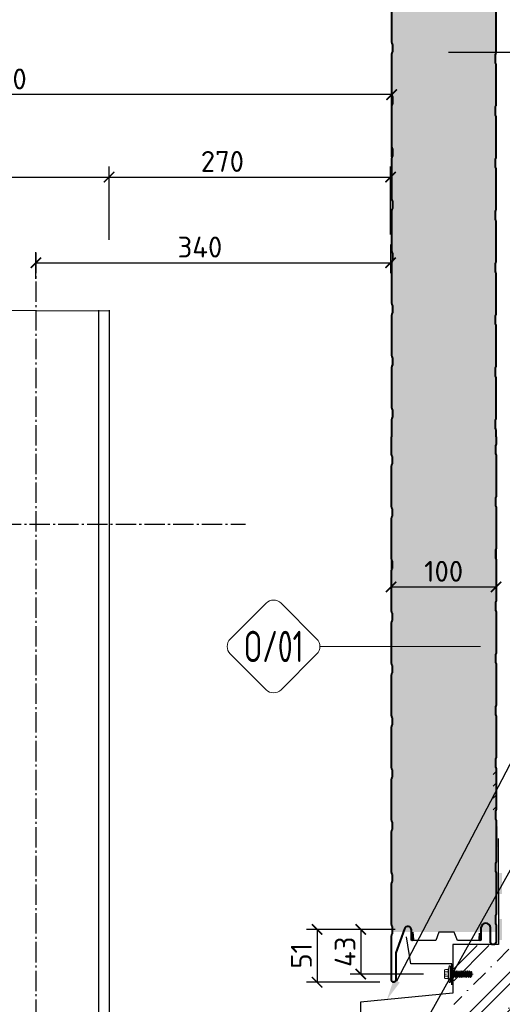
# Model space of a CAD drawing. Header units: millimetres. Extents: x -385852 to 238709, y -99680 to 201840.
# Tile 122 of 176: x 19206 to 19668, y -58884 to -57941. Entities that reach past the tile are written whole.
import ezdxf
from ezdxf import colors
from ezdxf.entities.mleader import LeaderData, LeaderLine
from ezdxf.enums import TextEntityAlignment as Align
from ezdxf.math import Vec2, Vec3

# ---------------------------------------------------------------- set-up
doc = ezdxf.new("R2010")
doc.units = ezdxf.units.MM
doc.linetypes.add('AM_DIN_G_W050', pattern=[13.75, 9.75, -1.5, 1, -1.5])
doc.linetypes.add('DASHDOT', pattern=[25.4, 12.7, -6.35, 0, -6.35])
doc.layers.get('0').update_dxf_attribs({"color": 4})
doc.layers.get('Defpoints').update_dxf_attribs({"color": 8})
for name, color, linetype in [('_____detaily', 1, 'Continuous'), ('_____detaily @ 10', 1, 'Continuous'), ('_____detaily @ 100', 1, 'Continuous'), ('_____detaily @ 200', 1, 'Continuous'), ('_____detaily @ 50 (1)', 1, 'Continuous')]:
    doc.layers.add(name, color=color, linetype=linetype)
for name, color, linetype, lineweight in [('A99_N_znaceni 200', 5, 'Continuous', 5), ('KING_DET_hatch', 1, 'Continuous', 18), ('KING_DET_panel-sheet', 5, 'Continuous', 40), ('KING_DET_remainder', 253, 'Continuous', 30)]:
    doc.layers.add(name, color=color, linetype=linetype, lineweight=lineweight)
doc.styles.add('A99_popis', font='isocpeur.ttf')
doc.styles.get("Standard").update_dxf_attribs({"font": 'isocpeur.ttf', "height": 20})
doc.dimstyles.new('detaily_10', dxfattribs={"dimtxt": 20, "dimasz": 10, "dimexe": 10, "dimexo": 10, "dimgap": 5, "dimtad": 1, "dimdec": 0, "dimtxsty": 'Standard', "dimblk": 'ARCHTICK', "dimcen": 3, "dimazin": 0, "dimtfac": 1, "dimtdec": 0, "dimtmove": 0, "dimatfit": 0, "dimfxl": 0, "dimarcsym": 0})
pattern_1 = [(225, (20512, 159987), (28.284271, -28.284271), []), (225, (20500.686, 159987), (28.284271, -28.284271), []), (225, (20478.06, 159987), (16.970563, -39.59798), [16, -8, 0, -8])]

# ---------------------------------------------------------------- blocks, each defined once
blk = doc.blocks.new('P04_JZ-16-D10')
at = {"layer": '_____detaily', "lineweight": 0}
blk.add_hatch(color=256, dxfattribs=at).paths.add_polyline_path([(7.5, 1), (-7.5, 1), (-7.5, 0), (7.5, 0)])
for p, q in [((-8, 2), (-4.29, 2.36)), ((-8, 1), (-8, 2)), ((-8, 1), (-8, 2)), ((-8, 1), (8, 1)), ((-7.5, 0), (-7.5, 1)), ((5.04, 2.86), (-4.96, 2.86)), ((-4.96, 2.36), (-4.96, 2.86)), ((5.04, 2.36), (-4.96, 2.36)), ((-4.29, 3.15), (-4.29, 5.51)), ((4.37, 2.36), (-4.29, 2.36)), ((3.59, 6.3), (-3.5, 6.3)), ((-1.93, 3.15), (-1.93, 5.51)), ((2.01, 3.15), (2.01, 5.51)), ((2.01, 3.23), (2.01, 5.51)), ((4.37, 3.15), (4.37, 5.51)), ((4.37, 2.36), (8, 2)), ((5.04, 2.36), (5.04, 2.86)), ((8, 1), (8, 2)), ((8, 1), (8, 2)), ((-3.15, -0.56), (0, 0)), ((-3.15, -0.56), (-2.25, -0.04)), ((-3.15, -0.56), (-2.25, -1.08)), ((-3.15, -2.39), (3.15, -1.28)), ((-3.15, -2.39), (-2.25, -1.87)), ((-3.15, -2.39), (-2.25, -2.91)), ((-3.15, -4.19), (3.15, -3.08)), ((-3.15, -4.19), (-2.25, -3.67)), ((-3.15, -4.19), (-2.25, -4.71)), ((-3.15, -5.99), (3.15, -4.88)), ((-3.15, -5.99), (-2.25, -5.47)), ((-3.15, -5.99), (-2.25, -6.51)), ((-3.15, -7.79), (3.15, -6.68)), ((-3.15, -7.79), (-2.25, -7.27)), ((-3.15, -7.79), (-2.25, -8.31)), ((-3.15, -9.59), (3.15, -8.48)), ((-3.15, -9.59), (-2.25, -9.07)), ((-2.25, -1.08), (2.1, 0)), ((-2.25, -1.87), (2.25, -0.76)), ((-2.25, -1.87), (-2.25, -1.08)), ((-2.25, -2.91), (2.25, -1.8)), ((-2.25, -3.67), (2.25, -2.56)), ((-2.25, -3.67), (-2.25, -2.88)), ((-2.25, -4.71), (2.25, -3.6)), ((-2.25, -5.47), (2.25, -4.36)), ((-2.25, -5.47), (-2.25, -4.68)), ((-2.25, -6.51), (2.25, -5.4)), ((-2.25, -7.27), (2.25, -6.16)), ((-2.25, -7.27), (-2.25, -6.48)), ((-2.25, -8.31), (2.25, -7.2)), ((-2.25, -9.07), (2.25, -7.96)), ((-2.25, -9.07), (-2.25, -8.28)), ((-2.25, -10.11), (2.25, -9)), ((2.25, -0.76), (2.25, 0)), ((2.25, -0.76), (3.15, -1.28)), ((2.25, -1.8), (3.15, -1.28)), ((2.25, -2.56), (2.25, -1.8)), ((2.25, -2.56), (3.15, -3.08)), ((2.25, -3.6), (3.15, -3.08)), ((2.25, -4.36), (2.25, -3.6)), ((2.25, -4.36), (3.15, -4.88)), ((2.25, -5.4), (3.15, -4.88)), ((2.25, -6.16), (2.25, -5.4)), ((2.25, -6.16), (3.15, -6.68)), ((2.25, -7.2), (3.15, -6.68)), ((2.25, -7.96), (2.25, -7.2)), ((2.25, -7.96), (3.15, -8.48)), ((2.25, -9), (3.15, -8.48)), ((2.25, -9.76), (2.25, -9)), ((-3.15, -9.59), (-2.25, -10.11)), ((-3.15, -11.39), (3.15, -10.28)), ((-3.15, -11.39), (-2.25, -10.87)), ((-3.15, -11.39), (-2.25, -11.91)), ((-3.15, -13.19), (3.15, -12.08)), ((-3.15, -13.19), (-2.25, -12.67)), ((-3.15, -13.19), (-2.25, -13.71)), ((-3.15, -14.99), (3.15, -13.88)), ((-3.15, -14.99), (-2.25, -14.47)), ((-3.15, -14.99), (-2.25, -15.51)), ((-3.15, -16.79), (3.15, -15.68)), ((-3.15, -16.79), (-2.25, -16.27)), ((-3.15, -16.79), (-2.25, -17.31)), ((-3.15, -18.59), (3.15, -17.48)), ((-3.15, -18.59), (-2.25, -18.07)), ((-3.15, -18.59), (-2.25, -19.11)), ((-2.25, -10.87), (2.25, -9.76)), ((-2.25, -10.87), (-2.25, -10.08)), ((-2.25, -11.91), (2.25, -10.8)), ((-2.25, -12.67), (2.25, -11.56)), ((-2.25, -12.67), (-2.25, -11.88)), ((-2.25, -13.71), (2.25, -12.6)), ((-2.25, -14.47), (2.25, -13.36)), ((-2.25, -14.47), (-2.25, -13.68)), ((-2.25, -15.51), (2.25, -14.4)), ((-2.25, -16.27), (2.25, -15.16)), ((-2.25, -16.27), (-2.25, -15.48)), ((-2.25, -17.31), (2.25, -16.2)), ((-2.25, -18.07), (2.25, -16.96)), ((-2.25, -18.07), (-2.25, -17.28)), ((-2.25, -19.11), (2.25, -18)), ((0.83, -19.11), (2.25, -18.76)), ((2.25, -9.76), (3.15, -10.28)), ((2.25, -10.8), (3.15, -10.28)), ((2.25, -11.56), (2.25, -10.8)), ((2.25, -11.56), (3.15, -12.08)), ((2.25, -12.6), (3.15, -12.08)), ((2.25, -13.36), (2.25, -12.6)), ((2.25, -13.36), (3.15, -13.88)), ((2.25, -14.4), (3.15, -13.88)), ((2.25, -15.16), (2.25, -14.4)), ((2.25, -15.16), (3.15, -15.68)), ((2.25, -16.2), (3.15, -15.68)), ((2.25, -16.96), (2.25, -16.2)), ((2.25, -16.96), (3.15, -17.48)), ((2.25, -18), (3.15, -17.48)), ((2.25, -18.76), (2.25, -18)), ((2.25, -18.76), (2.86, -19.11)), ((-2.25, -19.11), (2.86, -19.11)), ((-2.25, -19.11), (-2.06, -19.8)), ((-2.06, -19.8), (2.06, -19.8)), ((2.06, -19.8), (2.25, -19.11))]:
    blk.add_line(p, q, dxfattribs=at)
at = {"layer": '_____detaily', "linetype": 'DASHDOT', "lineweight": 0}
blk.add_line((0, -20.96), (0, 6.3), dxfattribs=at)
at = {"layer": '_____detaily', "lineweight": 0}
blk.add_lwpolyline([(7.5, 1), (-7.5, 1), (-7.5, 0), (7.5, 0)], close=True, dxfattribs=at)
for centre, start, end in [((-3.5, 5.51), 90.00332, 180.00332), ((-2.71, 5.51), 0.00332, 90.00332), ((-1.14, 5.51), 90.00332, 180.00332), ((1.22, 5.51), 0.00332, 90.00332), ((2.8, 5.51), 90.00332, 180.00332), ((3.59, 5.51), 0.00332, 90.00332)]:
    blk.add_arc(centre, 0.787, start, end, dxfattribs=at)
at = {"layer": '_____detaily', "lineweight": 0, "extrusion": (0, 0, -1)}
for centre, start_param, end_param in [((-5.08, 3.15), 0.936145, 1.313741), ((-2.72, 3.15), 0.936145, 1.313741), ((-1.13, 3.15), 3.700141, 4.077737), ((1.22, 3.15), 0.936145, 1.313741), ((2.8, 3.15), 3.700141, 4.077737), ((5.16, 3.15), 3.700141, 4.077737)]:
    blk.add_ellipse(centre, major_axis=(0.47, 0.638), ratio=1, start_param=start_param, end_param=end_param, dxfattribs=at)
blk = doc.blocks.new('_ArchTick')
at = {"color": 0, "linetype": 'ByBlock', "const_width": 0.15}
blk.add_lwpolyline([(-0.5, -0.5), (0.5, 0.5)], dxfattribs=at)
blk = doc.blocks.new('*D273')
at = {"layer": '_____detaily', "color": 0, "linetype": 'Continuous', "lineweight": -2, "transparency": 16777216}
for p, q in [((19566.02, -58812.49), (19522.91, -58812.49)), ((19532.91, -58812.49), (19532.91, -58855.23)), ((19592.91, -58855.23), (19522.91, -58855.23))]:
    blk.add_line(p, q, dxfattribs=at)
at = {"layer": 'Defpoints', "color": 0, "linetype": 'Continuous', "lineweight": 5, "transparency": 16777216}
for p in [(19576.02, -58812.49), (19532.91, -58855.23), (19613.12, -58855.23)]:
    blk.add_point(p, dxfattribs=at)
at = {"layer": '_____detaily', "color": 0, "linetype": 'Continuous', "lineweight": -2, "transparency": 16777216, "xscale": 10, "yscale": 10, "zscale": 10}
for p, rotation in [((19532.91, -58812.49), 90), ((19532.91, -58855.23), 270)]:
    blk.add_blockref('_ArchTick', p, dxfattribs=dict(at, rotation=rotation))
at = {"layer": '_____detaily', "color": 0, "linetype": 'Continuous', "lineweight": 5, "transparency": 16777216, "insert": (19517.91, -58833.86), "char_height": 20, "attachment_point": 5, "rotation": 90}
blk.add_mtext('43', dxfattribs=at)
blk = doc.blocks.new('*D274')
at = {"layer": '_____detaily', "color": 0, "linetype": 'Continuous', "lineweight": -2, "transparency": 16777216}
for p, q in [((19551.09, -58812.49), (19481.09, -58812.49)), ((19491.09, -58812.49), (19491.09, -58863)), ((19551.09, -58863), (19481.09, -58863))]:
    blk.add_line(p, q, dxfattribs=at)
at = {"layer": 'Defpoints', "color": 0, "linetype": 'Continuous', "lineweight": 5, "transparency": 16777216}
for p in [(19576.02, -58812.49), (19491.09, -58863), (19564.5, -58863)]:
    blk.add_point(p, dxfattribs=at)
at = {"layer": '_____detaily', "color": 0, "linetype": 'Continuous', "lineweight": -2, "transparency": 16777216, "xscale": 10, "yscale": 10, "zscale": 10}
for p, rotation in [((19491.09, -58812.49), 90), ((19491.09, -58863), 270)]:
    blk.add_blockref('_ArchTick', p, dxfattribs=dict(at, rotation=rotation))
at = {"layer": '_____detaily', "color": 0, "linetype": 'Continuous', "lineweight": 5, "transparency": 16777216, "insert": (19476.09, -58837.74), "char_height": 20, "attachment_point": 5, "rotation": 90}
blk.add_mtext('51', dxfattribs=at)
blk = doc.blocks.new('*D272')
at = {"layer": '_____detaily', "color": 0, "linetype": 'Continuous', "lineweight": -2, "transparency": 16777216}
for p, q in [((19562, -58424.5), (19562, -58494.5)), ((19662.5, -58424.5), (19662.5, -58494.5)), ((19562, -58484.5), (19662.5, -58484.5))]:
    blk.add_line(p, q, dxfattribs=at)
at = {"layer": 'Defpoints', "color": 0, "linetype": 'Continuous', "lineweight": 5, "transparency": 16777216}
for p in [(19562, -58392.83), (19662.5, -58392.83), (19662.5, -58484.5)]:
    blk.add_point(p, dxfattribs=at)
at = {"layer": '_____detaily', "color": 0, "linetype": 'Continuous', "lineweight": -2, "transparency": 16777216, "xscale": 10, "yscale": 10, "zscale": 10, "rotation": 180}
blk.add_blockref('_ArchTick', (19562, -58484.5), dxfattribs=at)
at = {"layer": '_____detaily', "color": 0, "linetype": 'Continuous', "lineweight": -2, "transparency": 16777216, "xscale": 10, "yscale": 10, "zscale": 10}
blk.add_blockref('_ArchTick', (19662.5, -58484.5), dxfattribs=at)
at = {"layer": '_____detaily', "color": 0, "linetype": 'Continuous', "lineweight": 5, "transparency": 16777216, "insert": (19612.25, -58469.5), "char_height": 20, "attachment_point": 5}
blk.add_mtext('100', dxfattribs=at)
blk = doc.blocks.new('*U231')
at = {"color": 0}
for p, q in [((-0.721, 4.139), (-4.149, 0.711)), ((4.139, 0.711), (0.711, 4.139)), ((-4.149, -0.721), (-0.721, -4.149)), ((0.711, -4.149), (4.139, -0.721)), ((4.436, -0.005), (19.797, -0.005))]:
    blk.add_line(p, q, dxfattribs=at)
for centre, start, end in [((-0.005, 3.424), 45, 135), ((-3.433, -0.005), 135, 225), ((3.424, -0.005), 315, 45), ((-0.005, -3.433), 225, 315)]:
    blk.add_arc(centre, 1.012, start, end, dxfattribs=at)
at = {"color": 0, "linetype": 'ByBlock', "style": 'A99_popis', "width": 0.953108}
blk.add_attdef('SKLADBA', text='', height=3, rotation=0.01026, dxfattribs=at).set_placement((-2.863, -1.506), (2.855, -1.505), align=Align.FIT)
blk = doc.blocks.new('*D267')
at = {"layer": '_____detaily', "color": 0, "linetype": 'Continuous', "lineweight": -2, "transparency": 16777216}
for p, q in [((18862.5, -58073), (18862.5, -58003)), ((19562.5, -58073), (19562.5, -58003)), ((19562.5, -58013), (18862.5, -58013))]:
    blk.add_line(p, q, dxfattribs=at)
at = {"layer": 'Defpoints', "color": 0, "linetype": 'Continuous', "lineweight": 5, "transparency": 16777216}
for p in [(18862.5, -58013), (18862.5, -58340.83), (19562.5, -58340.83)]:
    blk.add_point(p, dxfattribs=at)
at = {"layer": '_____detaily', "color": 0, "linetype": 'Continuous', "lineweight": -2, "transparency": 16777216, "xscale": 10, "yscale": 10, "zscale": 10, "rotation": 180}
blk.add_blockref('_ArchTick', (18862.5, -58013), dxfattribs=at)
at = {"layer": '_____detaily', "color": 0, "linetype": 'Continuous', "lineweight": -2, "transparency": 16777216, "xscale": 10, "yscale": 10, "zscale": 10}
blk.add_blockref('_ArchTick', (19562.5, -58013), dxfattribs=at)
at = {"layer": '_____detaily', "color": 0, "linetype": 'Continuous', "lineweight": 9, "transparency": 16777216, "insert": (19192.5, -57998), "char_height": 20, "attachment_point": 5}
blk.add_mtext('700', dxfattribs=at)
blk = doc.blocks.new('*D271')
at = {"layer": '_____detaily', "color": 0, "linetype": 'Continuous', "lineweight": -2, "transparency": 16777216}
for p, q in [((18862, -58152), (18862, -58082)), ((19292, -58152), (19292, -58082)), ((18862, -58092), (19292, -58092))]:
    blk.add_line(p, q, dxfattribs=at)
at = {"layer": 'Defpoints', "color": 0, "linetype": 'Continuous', "lineweight": 5, "transparency": 16777216}
for p in [(19292, -58092), (18862, -58279), (19292, -58279)]:
    blk.add_point(p, dxfattribs=at)
at = {"layer": '_____detaily', "color": 0, "linetype": 'Continuous', "lineweight": -2, "transparency": 16777216, "xscale": 10, "yscale": 10, "zscale": 10, "rotation": 180}
blk.add_blockref('_ArchTick', (18862, -58092), dxfattribs=at)
at = {"layer": '_____detaily', "color": 0, "linetype": 'Continuous', "lineweight": -2, "transparency": 16777216, "xscale": 10, "yscale": 10, "zscale": 10}
blk.add_blockref('_ArchTick', (19292, -58092), dxfattribs=at)
at = {"layer": '_____detaily', "color": 0, "linetype": 'Continuous', "lineweight": 5, "transparency": 16777216, "insert": (19078, -58077), "char_height": 20, "attachment_point": 5}
blk.add_mtext('430', dxfattribs=at)
blk = doc.blocks.new('*D266')
at = {"layer": '_____detaily', "color": 0, "linetype": 'Continuous', "lineweight": -2, "transparency": 16777216}
for p, q in [((19292, -58147), (19292, -58082)), ((19561.5, -58147), (19561.5, -58082)), ((19292, -58092), (19561.5, -58092))]:
    blk.add_line(p, q, dxfattribs=at)
at = {"layer": 'Defpoints', "color": 0, "linetype": 'Continuous', "lineweight": 5, "transparency": 16777216}
for p in [(19561.5, -58092), (19292, -58157), (19561.5, -58157)]:
    blk.add_point(p, dxfattribs=at)
at = {"layer": '_____detaily', "color": 0, "linetype": 'Continuous', "lineweight": -2, "transparency": 16777216, "xscale": 10, "yscale": 10, "zscale": 10, "rotation": 180}
blk.add_blockref('_ArchTick', (19292, -58092), dxfattribs=at)
at = {"layer": '_____detaily', "color": 0, "linetype": 'Continuous', "lineweight": -2, "transparency": 16777216, "xscale": 10, "yscale": 10, "zscale": 10}
blk.add_blockref('_ArchTick', (19561.5, -58092), dxfattribs=at)
at = {"layer": '_____detaily', "color": 0, "linetype": 'Continuous', "lineweight": 9, "transparency": 16777216, "insert": (19400.5, -58077), "char_height": 20, "attachment_point": 5}
blk.add_mtext('270', dxfattribs=at)
blk = doc.blocks.new('*D277')
at = {"layer": '_____detaily', "color": 0, "linetype": 'Continuous', "lineweight": -2, "transparency": 16777216}
for p, q in [((19561.5, -58156.5), (19561.5, -58184)), ((19222, -58189.5), (19222, -58164)), ((19222, -58174), (19561.5, -58174))]:
    blk.add_line(p, q, dxfattribs=at)
at = {"layer": 'Defpoints', "color": 0, "linetype": 'Continuous', "lineweight": 5, "transparency": 16777216}
for p in [(19561.5, -58146.5), (19561.5, -58174), (19222, -58199.5)]:
    blk.add_point(p, dxfattribs=at)
at = {"layer": '_____detaily', "color": 0, "linetype": 'Continuous', "lineweight": -2, "transparency": 16777216, "xscale": 10, "yscale": 10, "zscale": 10, "rotation": 180}
blk.add_blockref('_ArchTick', (19222, -58174), dxfattribs=at)
at = {"layer": '_____detaily', "color": 0, "linetype": 'Continuous', "lineweight": -2, "transparency": 16777216, "xscale": 10, "yscale": 10, "zscale": 10}
blk.add_blockref('_ArchTick', (19561.5, -58174), dxfattribs=at)
at = {"layer": '_____detaily', "color": 0, "linetype": 'Continuous', "lineweight": 9, "transparency": 16777216, "insert": (19379, -58159), "char_height": 20, "attachment_point": 5}
blk.add_mtext('340', dxfattribs=at)
blk = doc.blocks.new('*D278')
at = {"layer": '_____detaily', "color": 0, "linetype": 'Continuous', "lineweight": -2, "transparency": 16777216}
for p, q in [((19137.5, -58220), (19067.5, -58220)), ((19077.5, -58220), (19077.5, -58978)), ((19137.5, -58978), (19067.5, -58978))]:
    blk.add_line(p, q, dxfattribs=at)
at = {"layer": 'Defpoints', "color": 0, "linetype": 'Continuous', "lineweight": 5, "transparency": 16777216}
for p in [(19292, -58220), (19077.5, -58978), (19957.5, -58978)]:
    blk.add_point(p, dxfattribs=at)
at = {"layer": '_____detaily', "color": 0, "linetype": 'Continuous', "lineweight": -2, "transparency": 16777216, "xscale": 10, "yscale": 10, "zscale": 10}
for p, rotation in [((19077.5, -58220), 90), ((19077.5, -58978), 270)]:
    blk.add_blockref('_ArchTick', p, dxfattribs=dict(at, rotation=rotation))
at = {"layer": '_____detaily', "color": 0, "linetype": 'Continuous', "transparency": 16777216, "insert": (19062.5, -58526.5), "char_height": 20, "attachment_point": 5, "rotation": 90}
blk.add_mtext('758', dxfattribs=at)
blk = doc.blocks.new('*U331')
at = {"layer": '_____detaily @ 100', "lineweight": 0, "ltscale": 2, "transparency": 33554687}
h = blk.add_hatch(dxfattribs=at)
h.set_pattern_fill('ZELEZOBETON', scale=8, angle=180)
h.set_pattern_definition(pattern_1)
h.paths.add_polyline_path([(19912, -59798), (19912, -58828), (19622, -58828), (19622, -59798)])
at = {"layer": '_____detaily @ 200', "lineweight": 0, "ltscale": 2, "transparency": 33554687}
h = blk.add_hatch(dxfattribs=at)
h.set_pattern_fill('ZELEZOBETON', scale=8, angle=180)
h.set_pattern_definition(pattern_1)
h.paths.add_polyline_path([(19912, -59798), (19912, -58828), (19622, -58828), (19622, -59798)])
at = {"layer": '_____detaily @ 50 (1)', "lineweight": 0, "ltscale": 2, "transparency": 33554687}
h = blk.add_hatch(dxfattribs=at)
h.set_pattern_fill('ZELEZOBETON', scale=8, angle=180)
h.set_pattern_definition(pattern_1)
h.paths.add_polyline_path([(19912, -59798), (19912, -58828), (19622, -58828), (19622, -59798)])

msp = doc.modelspace()

# ---------------------------------------------------------------- hatches: boundary and pattern name
at = {"layer": '_____detaily', "lineweight": 9}
h = msp.add_hatch(dxfattribs=at)
h.set_pattern_fill('DOTS', color=256, scale=75, style=0)
h.set_pattern_definition([(0, (0, -8623.5), (2.34375, 4.6875), [0, -4.6875])])
h.paths.add_polyline_path([(19562.5, -58815.03512), (19662.4231, -58814.8911), (19661.99644, -57894.42541), (19562.07334, -57894.56944)])
at = {"layer": '_____detaily'}
for points in [[(19664.34216, -58733.5911), (19664.34216, -58713.5911), (19662.67168, -58713.58377), (19662.67168, -58733.58377)], [(19668.13973, -58778.58911), (19668.13973, -58758.58911), (19665.13973, -58758.58911), (19665.13973, -58778.58911)], [(19668.13973, -58822.59682), (19668.13973, -58802.59682), (19665.13973, -58802.59682), (19665.13973, -58822.59682)]]:
    msp.add_hatch(color=256, dxfattribs=at).paths.add_polyline_path(points)

# ---------------------------------------------------------------- linework, layer by layer
at = {"layer": '_____detaily', "linetype": 'AM_DIN_G_W050', "ltscale": 2}
for points in [[(19222, -58164.5), (19222, -59074.5)], [(18858.42122, -58424.5), (19422.5, -58424.5)]]:
    msp.add_lwpolyline(points, dxfattribs=at)
at = {"layer": '_____detaily', "linetype": 'Continuous'}
for points in [[(19152, -58219.5), (19292, -58220)], [(19282, -58219.5), (19282, -58929.75515)], [(19292, -58219.5), (19292, -58929.35207)], [(19664.5, -58725.5), (19664.9125, -58826.95079), (19621.07457, -58826.96692), (19621.1309, -58873.58999), (19532.78505, -58881.98735), (19532.78505, -58913.48735), (19542.33099, -58903.94141)], [(19620.11702, -58865.48937), (19620.11702, -58845.48937), (19580.7376, -58845.48937), (19576.56309, -58819.44628)]]:
    msp.add_lwpolyline(points, dxfattribs=at)
at = {"layer": 'KING_DET_hatch', "color": 1}
for p, q in [((19659.59467, -58664.05699), (19662.4231, -58661.22856)), ((19659.59467, -58675.3707), (19662.4231, -58672.54227)), ((19659.59467, -58686.68441), (19662.4231, -58683.85598)), ((19659.59467, -58697.99811), (19662.4231, -58695.16969))]:
    msp.add_line(p, q, dxfattribs=at)
at = {"layer": 'KING_DET_panel-sheet', "color": 1, "linetype": 'Continuous', "lineweight": 40}
for points in [[(19562.5, -57923.89426), (19562.5, -57963.00687, 0.109592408), (19562.68763, -57963.85264), (19563.05927, -57964.64901, -0.109592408), (19563.2, -57965.28334), (19563.2, -57971.61779, -0.109592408), (19563.05927, -57972.25212), (19562.68763, -57973.04849, 0.109592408), (19562.5, -57973.89426), (19562.5, -58013.00687, 0.109592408), (19562.68763, -58013.85264), (19563.05927, -58014.64901, -0.109592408), (19563.2, -58015.28334), (19563.2, -58021.61779, -0.109592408), (19563.05927, -58022.25212), (19562.68763, -58023.04849, 0.109592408), (19562.5, -58023.89426), (19562.5, -58063.00687, 0.109592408), (19562.68763, -58063.85264), (19563.05927, -58064.64901, -0.109592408), (19563.2, -58065.28334), (19563.2, -58071.61779, -0.109592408), (19563.05927, -58072.25212), (19562.68763, -58073.04849, 0.109592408), (19562.5, -58073.89426), (19562.5, -58113.00687, 0.109592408), (19562.68763, -58113.85264), (19563.05927, -58114.64901, -0.109592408), (19563.2, -58115.28334), (19563.2, -58121.61779, -0.109592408), (19563.05927, -58122.25212), (19562.68763, -58123.04849, 0.109592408), (19562.5, -58123.89426), (19562.5, -58163.00687, 0.109592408), (19562.68763, -58163.85264), (19563.05927, -58164.64901, -0.109592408), (19563.2, -58165.28334), (19563.2, -58171.61779, -0.109592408), (19563.05927, -58172.25212), (19562.68763, -58173.04849, 0.109592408), (19562.5, -58173.89426), (19562.5, -58213.00687, 0.109592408), (19562.68763, -58213.85264), (19563.05927, -58214.64901, -0.109592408), (19563.2, -58215.28334), (19563.2, -58221.61779, -0.109592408), (19563.05927, -58222.25212), (19562.68763, -58223.04849, 0.109592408), (19562.5, -58223.89426), (19562.5, -58263.00687, 0.109592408), (19562.68763, -58263.85264), (19563.05927, -58264.64901, -0.109592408), (19563.2, -58265.28334), (19563.2, -58271.61779, -0.109592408), (19563.05927, -58272.25212), (19562.68763, -58273.04849, 0.109592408), (19562.5, -58273.89426), (19562.5, -58313.00687, 0.109592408), (19562.68763, -58313.85264), (19563.05927, -58314.64901, -0.109592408), (19563.2, -58315.28334), (19563.2, -58321.61779, -0.109592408), (19563.05927, -58322.25212), (19562.68763, -58323.04849, 0.109592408), (19562.5, -58323.89426), (19562.5, -58340.82884)], [(19662.5, -58340.82884), (19662.5, -58334.1018, 0.109592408), (19662.31237, -58333.25603), (19661.94073, -58332.45966, -0.109592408), (19661.8, -58331.82533), (19661.8, -58325.49088, -0.109592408), (19661.94073, -58324.85655), (19662.31237, -58324.06018, 0.109592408), (19662.5, -58323.21441), (19662.5, -58284.1018, 0.109592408), (19662.31237, -58283.25603), (19661.94073, -58282.45966, -0.109592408), (19661.8, -58281.82533), (19661.8, -58275.49088, -0.109592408), (19661.94073, -58274.85655), (19662.31237, -58274.06018, 0.109592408), (19662.5, -58273.21441), (19662.5, -58234.1018, 0.109592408), (19662.31237, -58233.25603), (19661.94073, -58232.45966, -0.109592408), (19661.8, -58231.82533), (19661.8, -58225.49088, -0.109592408), (19661.94073, -58224.85655), (19662.31237, -58224.06018, 0.109592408), (19662.5, -58223.21441), (19662.5, -58184.1018, 0.109592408), (19662.31237, -58183.25603), (19661.94073, -58182.45966, -0.109592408), (19661.8, -58181.82533), (19661.8, -58175.49088, -0.109592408), (19661.94073, -58174.85655), (19662.31237, -58174.06018, 0.109592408), (19662.5, -58173.21441), (19662.5, -58134.1018, 0.109592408), (19662.31237, -58133.25603), (19661.94073, -58132.45966, -0.109592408), (19661.8, -58131.82533), (19661.8, -58125.49088, -0.109592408), (19661.94073, -58124.85655), (19662.31237, -58124.06018, 0.109592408), (19662.5, -58123.21441), (19662.5, -58084.1018, 0.109592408), (19662.31237, -58083.25603), (19661.94073, -58082.45966, -0.109592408), (19661.8, -58081.82533), (19661.8, -58075.49088, -0.109592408), (19661.94073, -58074.85655), (19662.31237, -58074.06018, 0.109592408), (19662.5, -58073.21441), (19662.5, -58034.1018, 0.109592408), (19662.31237, -58033.25603), (19661.94073, -58032.45966, -0.109592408), (19661.8, -58031.82533), (19661.8, -58025.49088, -0.109592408), (19661.94073, -58024.85655), (19662.31237, -58024.06018, 0.109592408), (19662.5, -58023.21441), (19662.5, -57984.1018, 0.109592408), (19662.31237, -57983.25603), (19661.94073, -57982.45966, -0.109592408), (19661.8, -57981.82533), (19661.8, -57975.49088, -0.109592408), (19661.94073, -57974.85655), (19662.31237, -57974.06018, 0.109592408), (19662.5, -57973.21441), (19662.5, -57934.1018, 0.109592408)], [(19582.4995, -58814.99471), (19582.99758, -58822.18455, -1.040975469), (19581.5, -58822.24471), (19581.5, -58813, 0.842819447), (19574.70077, -58811.83164), (19566.51434, -58834.94858, 0.085293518), (19566.5, -58835.03203), (19566.5, -58861, -0.999999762), (19562.5, -58861), (19562.5, -58818.65081, -0.109592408), (19562.68763, -58817.80503), (19563.05927, -58817.00866, 0.109592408), (19563.2, -58816.37433), (19563.2, -58810.03988, 0.109592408), (19563.05927, -58809.40555), (19562.68763, -58808.60918, -0.109592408), (19562.5, -58807.76341), (19562.5, -58768.65081, -0.109592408), (19562.68763, -58767.80503), (19563.05927, -58767.00866, 0.109592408), (19563.2, -58766.37433), (19563.2, -58760.03988, 0.109592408), (19563.05927, -58759.40555), (19562.68763, -58758.60918, -0.109592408), (19562.5, -58757.76341), (19562.5, -58718.65081, -0.109592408), (19562.68763, -58717.80503), (19563.05927, -58717.00866, 0.109592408), (19563.2, -58716.37433), (19563.2, -58710.03988, 0.109592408), (19563.05927, -58709.40555), (19562.68763, -58708.60918, -0.109592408), (19562.5, -58707.76341), (19562.5, -58668.65081, -0.109592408), (19562.68763, -58667.80503), (19563.05927, -58667.00866, 0.109592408), (19563.2, -58666.37433), (19563.2, -58660.03988, 0.109592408), (19563.05927, -58659.40555), (19562.68763, -58658.60918, -0.109592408), (19562.5, -58657.76341), (19562.5, -58618.65081, -0.109592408), (19562.68763, -58617.80503), (19563.05927, -58617.00866, 0.109592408), (19563.2, -58616.37433), (19563.2, -58610.03988, 0.109592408), (19563.05927, -58609.40555), (19562.68763, -58608.60918, -0.109592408), (19562.5, -58607.76341), (19562.5, -58568.65081, -0.109592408), (19562.68763, -58567.80503), (19563.05927, -58567.00866, 0.109592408), (19563.2, -58566.37433), (19563.2, -58560.03988, 0.109592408), (19563.05927, -58559.40555), (19562.68763, -58558.60918, -0.109592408), (19562.5, -58557.76341), (19562.5, -58518.65081, -0.109592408), (19562.68763, -58517.80503), (19563.05927, -58517.00866, 0.109592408), (19563.2, -58516.37433), (19563.2, -58510.03988, 0.109592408), (19563.05927, -58509.40555), (19562.68763, -58508.60918, -0.109592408), (19562.5, -58507.76341), (19562.5, -58468.65081, -0.109592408), (19562.68763, -58467.80503), (19563.05927, -58467.00866, 0.109592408), (19563.2, -58466.37433), (19563.2, -58460.03988, 0.109592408), (19563.05927, -58459.40555), (19562.68763, -58458.60918, -0.109592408), (19562.5, -58457.76341), (19562.5, -58418.65081, -0.109592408), (19562.68763, -58417.80503), (19563.05927, -58417.00866, 0.109592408), (19563.2, -58416.37433), (19563.2, -58410.03988, 0.109592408), (19563.05927, -58409.40555), (19562.68763, -58408.60918, -0.109592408), (19562.5, -58407.76341), (19562.5, -58368.65081, -0.109592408), (19562.68763, -58367.80503), (19563.05927, -58367.00866, 0.109592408), (19563.2, -58366.37433), (19563.2, -58360.03988, 0.109592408), (19563.05927, -58359.40555), (19562.68763, -58358.60918, -0.109592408), (19562.5, -58357.76341), (19562.5, -58340.82884)], [(19662.5, -58340.82884), (19662.5, -58347.55587, -0.109592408), (19662.31237, -58348.40164), (19661.94073, -58349.19801, 0.109592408), (19661.8, -58349.83234), (19661.8, -58356.16679, 0.109592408), (19661.94073, -58356.80112), (19662.31237, -58357.59749, -0.109592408), (19662.5, -58358.44326), (19662.5, -58397.55587, -0.109592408), (19662.31237, -58398.40164), (19661.94073, -58399.19801, 0.109592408), (19661.8, -58399.83234), (19661.8, -58406.16679, 0.109592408), (19661.94073, -58406.80112), (19662.31237, -58407.59749, -0.109592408), (19662.5, -58408.44326), (19662.5, -58447.55587, -0.109592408), (19662.31237, -58448.40164), (19661.94073, -58449.19801, 0.109592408), (19661.8, -58449.83234), (19661.8, -58456.16679, 0.109592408), (19661.94073, -58456.80112), (19662.31237, -58457.59749, -0.109592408), (19662.5, -58458.44326), (19662.5, -58497.55587, -0.109592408), (19662.31237, -58498.40164), (19661.94073, -58499.19801, 0.109592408), (19661.8, -58499.83234), (19661.8, -58506.16679, 0.109592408), (19661.94073, -58506.80112), (19662.31237, -58507.59749, -0.109592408), (19662.5, -58508.44326), (19662.5, -58547.55587, -0.109592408), (19662.31237, -58548.40164), (19661.94073, -58549.19801, 0.109592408), (19661.8, -58549.83234), (19661.8, -58556.16679, 0.109592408), (19661.94073, -58556.80112), (19662.31237, -58557.59749, -0.109592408), (19662.5, -58558.44326), (19662.5, -58597.55587, -0.109592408), (19662.31237, -58598.40164), (19661.94073, -58599.19801, 0.109592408), (19661.8, -58599.83234), (19661.8, -58606.16679, 0.109592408), (19661.94073, -58606.80112), (19662.31237, -58607.59749, -0.109592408), (19662.5, -58608.44326), (19662.5, -58647.55587, -0.109592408), (19662.31237, -58648.40164), (19661.94073, -58649.19801, 0.109592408), (19661.8, -58649.83234), (19661.8, -58656.16679, 0.109592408), (19661.94073, -58656.80112), (19662.31237, -58657.59749, -0.109592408), (19662.5, -58658.44326), (19662.5, -58697.55587, -0.109592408), (19662.31237, -58698.40164), (19661.94073, -58699.19801, 0.109592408), (19661.8, -58699.83234), (19661.8, -58706.16679, 0.109592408), (19661.94073, -58706.80112), (19662.31237, -58707.59749, -0.109592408), (19662.5, -58708.44326), (19662.5, -58747.55587, -0.109592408), (19662.31237, -58748.40164), (19661.94073, -58749.19801, 0.109592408), (19661.8, -58749.83234), (19661.8, -58756.16679, 0.109592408), (19661.94073, -58756.80112), (19662.31237, -58757.59749, -0.109592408), (19662.5, -58758.44326), (19662.5, -58797.55587, -0.109592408), (19662.31237, -58798.40164), (19661.94073, -58799.19801, 0.109592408), (19661.8, -58799.83234), (19661.8, -58806.16679, 0.109592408), (19661.94073, -58806.80112), (19662.31237, -58807.59749, -0.109592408), (19662.5, -58808.44326), (19662.5, -58824.24997, -1), (19657, -58824.24997), (19657, -58810.99956, 0.414213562), (19652.5, -58806.49956, 0.414213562), (19648, -58810.99956), (19648, -58822.2442, -1.040975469), (19646.50242, -58822.18404), (19647.0005, -58815.9942)]]:
    msp.add_lwpolyline(points, format="xyb", dxfattribs=at)
at = {"layer": 'KING_DET_remainder', "color": 1}
msp.add_lwpolyline([(19647.03629, -58822.96311), (19625.4375, -58822.96311), (19622.4375, -58814.96311), (19607.8125, -58814.96311), (19604.8125, -58822.96311), (19582.03458, -58822.96311)], dxfattribs=at)

# ---------------------------------------------------------------- block references
at = {"layer": '_____detaily', "color": 4, "linetype": 'Continuous', "lineweight": 5}
msp.add_blockref('*U331', (0, 0), dxfattribs=at)
at = {"layer": '_____detaily', "rotation": 90}
msp.add_blockref('P04_JZ-16-D10', (19619.41973, -58855.23331), dxfattribs=at)
at = {"layer": 'A99_N_znaceni 200', "lineweight": 5}
ref = msp.add_blockref('*U231', (19449.53249, -58541.45409), dxfattribs=dict(at, xscale=10, yscale=10, zscale=10))
ref.add_attrib('SKLADBA', 'O/01', dxfattribs={"layer": '0', "color": 0, "linetype": 'ByBlock', "height": 30, "rotation": 0.01026364, "style": 'A99_popis', "width": 0.706006}).set_placement((19420.89847, -58556.51189), (19478.08493, -58556.50165), align=Align.FIT)

# ---------------------------------------------------------------- dimensions: what is measured, and where the dimension line sits
at = {"layer": '_____detaily', "color": 5, "linetype": 'Continuous', "lineweight": 9}
for base, p1, p2, picture, middle in [((18862.5, -58013), (19562.5, -58340.82884), (18862.5, -58340.82884), '*D267', (19192.5, -58013)), ((19561.5000000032, -58092), (19292.0000000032, -58157), (19561.5000000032, -58157), '*D266', (19400.5, -58092)), ((19561.5000000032, -58174), (19222.0000000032, -58199.5), (19561.5000000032, -58146.5), '*D277', (19379, -58174))]:
    dim = msp.add_linear_dim(base=base, p1=p1, p2=p2, dimstyle='detaily_10', dxfattribs=at)
    dim.commit()
    dim.dimension.update_dxf_attribs({"geometry": picture, "text_midpoint": middle, "dimtype": 160})
at = {"layer": '_____detaily', "color": 5, "linetype": 'Continuous', "lineweight": 5}
dim = msp.add_linear_dim(base=(19292, -58092), p1=(18862, -58279), p2=(19292, -58279), dimstyle='detaily_10', dxfattribs=at)
dim.commit()
dim.dimension.update_dxf_attribs({"geometry": '*D271', "text_midpoint": (19078, -58092), "dimtype": 160})
at = {"layer": '_____detaily', "linetype": 'Continuous'}
dim = msp.add_linear_dim(base=(19077.5, -58978), p1=(19292, -58220), p2=(19957.5, -58978), angle=90, dimstyle='detaily_10', dxfattribs=at)
dim.commit()
dim.dimension.update_dxf_attribs({"geometry": '*D278', "text_midpoint": (19077.5, -58526.5), "dimtype": 160})
at = {"layer": '_____detaily', "color": 5, "linetype": 'Continuous', "lineweight": 5}
dim = msp.add_linear_dim(base=(19662.5, -58484.5), p1=(19562, -58392.82884), p2=(19662.5, -58392.82884), text='100', dimstyle='detaily_10', dxfattribs=at)
dim.commit()
dim.dimension.update_dxf_attribs({"geometry": '*D272', "text_midpoint": (19612.25, -58484.5), "dimtype": 160})
for base, p2, picture, middle in [((19491.08932, -58863), (19564.5, -58863), '*D274', (19476.08932, -58837.74468)), ((19532.90946, -58855.23329), (19613.12194, -58855.23329), '*D273', (19517.90946, -58833.86133))]:
    dim = msp.add_linear_dim(base=base, p1=(19576.01557, -58812.48937), p2=p2, angle=90, dimstyle='detaily_10', dxfattribs=at)
    dim.commit()
    dim.dimension.update_dxf_attribs({"geometry": picture, "text_midpoint": middle})

# ---------------------------------------------------------------- leaders
at = {"layer": '_____detaily @ 10', "lineweight": 5}
ml = msp.add_multileader_mtext('Standard', dxfattribs=at)
ml.set_content('\\A1;{\\C256;VERTIKALNĚ KLADENÝ\\PPANEL PIR, TL 100MM}', color=1, style='A99_popis')
ml.set_leader_properties(color=256, linetype='ByLayer', lineweight=-1)
ml.build(insert=Vec2(0, 0))
ml.multileader.update_dxf_attribs({"dogleg_length": 5, "arrow_head_size": 20, "scale": 10})
ctx = ml.context
ctx.base_point, ctx.scale, ctx.char_height, ctx.arrow_head_size, ctx.landing_gap_size, ctx.plane_origin = Vec3(19979.5, -57972.5), 10, 20, 20, 20, Vec3(17691.44247, -60236.20417)
notes = []
notes.append((ctx, [(0, (1, 1, 0), (19929.5, -57972.5), (1, 0), 50, [(0, [(19597, -57972.5)], 0, [])])]))
ctx.mtext.insert, ctx.mtext.width, ctx.mtext.flow_direction = Vec3(19999.5, -57960.5), 277.5, 5
ml = msp.add_multileader_mtext('Standard', dxfattribs=at)
ml.set_content('\\A1;{\\C256;VZPĚRA 60x6}', color=1, style='A99_popis')
ml.set_leader_properties(color=256, linetype='ByLayer', lineweight=-1)
ml.build(insert=Vec2(0, 0))
ml.multileader.update_dxf_attribs({"dogleg_length": 5, "arrow_head_size": 20, "scale": 10})
ctx = ml.context
ctx.base_point, ctx.scale, ctx.char_height, ctx.arrow_head_size, ctx.landing_gap_size, ctx.plane_origin = Vec3(18524, -58068.16667), 10, 20, 20, 20, Vec3(16993.94247, -59925.37083)
notes.append((ctx, [(1, (1, 1, 0), (18776, -58068.16667), (-1, 0), 50, [(0, [(19062.5, -58377)], 0, [])])]))
ctx.mtext.insert, ctx.mtext.width, ctx.mtext.flow_direction = Vec3(18544, -58058.15909), 294.5588722, 5
ml = msp.add_multileader_mtext('Standard', dxfattribs=at)
ml.set_content('\\A1;{\\C256;SVODNICE NH4}', color=1, style='A99_popis')
ml.set_leader_properties(color=256, linetype='ByLayer', lineweight=-1)
ml.build(insert=Vec2(0, 0))
ml.multileader.update_dxf_attribs({"dogleg_length": 5, "arrow_head_size": 20, "scale": 10})
ctx = ml.context
ctx.base_point, ctx.scale, ctx.char_height, ctx.arrow_head_size, ctx.landing_gap_size, ctx.plane_origin = Vec3(18514, -58151.66667), 10, 20, 20, 20, Vec3(16993.94247, -60008.87083)
notes.append((ctx, [(1, (1, 1, 0), (18776, -58151.66667), (-1, 0), 50, [(0, [(18869.42092, -58252.36996)], 0, [])])]))
ctx.mtext.insert, ctx.mtext.width, ctx.mtext.flow_direction = Vec3(18534, -58141.65909), 294.5588722, 5
ml = msp.add_multileader_mtext('Standard', dxfattribs=at)
ml.set_content('\\A1;{\\C256;LAKOVANÝ POZINK PLECH \\PTL. 0,5 mm, RŠ 330mm\\PRAL 9006}', color=1, style='A99_popis')
ml.set_leader_properties(color=256, linetype='ByLayer', lineweight=-1)
ml.build(insert=Vec2(0, 0))
ml.multileader.update_dxf_attribs({"dogleg_length": 5, "arrow_head_size": 20, "scale": 10})
ctx = ml.context
ctx.base_point, ctx.scale, ctx.char_height, ctx.arrow_head_size, ctx.landing_gap_size, ctx.plane_origin = Vec3(19980.5, -58166.50758), 10, 20, 20, 20, Vec3(17452.5, -60358.10901)
notes.append((ctx, [(0, (1, 1, 0), (19930.5, -58166.50758), (1, 0), 50, [(0, [(19558.05564, -58879.58535)], 0, [])])]))
ctx.mtext.insert, ctx.mtext.width, ctx.mtext.flow_direction = Vec3(20000.5, -58156.5), 336.3158442, 5
ml = msp.add_multileader_mtext('Standard', dxfattribs=at)
ml.set_content('\\A1;{\\C256;SOKL Z TENKOSTĚNNÉ HMOTY (PRYSKYŘICE +\\PKAMENIVO)}', color=1, style='A99_popis')
ml.set_leader_properties(color=256, linetype='ByLayer', lineweight=-1)
ml.build(insert=Vec2(0, 0))
ml.multileader.update_dxf_attribs({"dogleg_length": 5, "arrow_head_size": 20, "scale": 10})
ctx = ml.context
ctx.base_point, ctx.scale, ctx.char_height, ctx.arrow_head_size, ctx.landing_gap_size, ctx.plane_origin = Vec3(19979, -58301.28947), 10, 20, 20, 20, Vec3(17691.44247, -60581.20417)
notes.append((ctx, [(0, (1, 1, 0), (19929, -58301.28947), (1, 0), 50, [(0, [(19553.5, -58975.5)], 0, [])])]))
ctx.mtext.insert, ctx.mtext.width, ctx.mtext.flow_direction = Vec3(19999, -58290.28947), 277.5, 5
ml = msp.add_multileader_mtext('Standard', dxfattribs=at)
ml.set_content('\\A1;{\\C256;EXTRUDOVANÝ POYSTYREN, TL. 60MM}', color=1, style='A99_popis')
ml.set_leader_properties(color=256, linetype='ByLayer', lineweight=-1)
ml.build(insert=Vec2(0, 0))
ml.multileader.update_dxf_attribs({"dogleg_length": 5, "arrow_head_size": 20, "scale": 10})
ctx = ml.context
ctx.base_point, ctx.scale, ctx.char_height, ctx.arrow_head_size, ctx.landing_gap_size, ctx.plane_origin = Vec3(19984.5, -58607), 10, 20, 20, 20, Vec3(18565.44247, -60464.20417)
notes.append((ctx, [(0, (1, 1, 0), (19934.5, -58607), (1, 0), 50, [(0, [(19590, -58982.5)], 0, [])])]))
ctx.mtext.insert, ctx.mtext.width, ctx.mtext.flow_direction = Vec3(20004.5, -58595), 294.5588722, 5
ml = msp.add_multileader_mtext('Standard', dxfattribs=at)
ml.set_content('\\A1;{\\C256;DISTANČNÍ DÍL 60x10}', color=1, style='A99_popis')
ml.set_leader_properties(color=256, linetype='ByLayer', lineweight=-1)
ml.build(insert=Vec2(0, 0))
ml.multileader.update_dxf_attribs({"dogleg_length": 5, "arrow_head_size": 20, "scale": 10})
ctx = ml.context
ctx.base_point, ctx.scale, ctx.char_height, ctx.arrow_head_size, ctx.landing_gap_size, ctx.plane_origin = Vec3(18712.5, -58656.5), 10, 20, 20, 20, Vec3(17165.44247, -60518.87083)
notes.append((ctx, [(1, (1, 1, 0), (19056.5, -58656.5), (-1, 0), 50, [(0, [(19096.16707, -58612.6445)], 0, [])])]))
ctx.mtext.insert, ctx.mtext.width, ctx.mtext.flow_direction = Vec3(18732.5, -58646.49242), 294.5588722, 5
ml = msp.add_multileader_mtext('Standard', dxfattribs=at)
ml.set_content('\\A1;{\\C256;SLOUPEK U-140\\PS PATNÍ DESKOU\\P240/420/15}', color=1, style='A99_popis')
ml.set_leader_properties(color=256, linetype='ByLayer', lineweight=-1)
ml.build(insert=Vec2(0, 0))
ml.multileader.update_dxf_attribs({"dogleg_length": 5, "arrow_head_size": 20, "scale": 10})
ctx = ml.context
ctx.base_point, ctx.scale, ctx.char_height, ctx.arrow_head_size, ctx.landing_gap_size, ctx.plane_origin = Vec3(18712, -58721), 10, 20, 20, 20, Vec3(17945.44247, -60597.87083)
notes.append((ctx, [(1, (1, 1, 0), (19008, -58721), (-1, 0), 50, [(0, [(19131, -58942)], 0, [])])]))
ctx.mtext.insert, ctx.mtext.width, ctx.mtext.flow_direction = Vec3(18732, -58711), 223.310603, 5
ml = msp.add_multileader_mtext('Standard', dxfattribs=at)
ml.set_content('\\A1;{\\C256;NOPOVÁ FOLIE, VÝŠKA NOPU 8MM}', color=1, style='A99_popis')
ml.set_leader_properties(color=256, linetype='ByLayer', lineweight=-1)
ml.build(insert=Vec2(0, 0))
ml.multileader.update_dxf_attribs({"dogleg_length": 5, "arrow_head_size": 20, "scale": 10})
ctx = ml.context
ctx.base_point, ctx.scale, ctx.char_height, ctx.arrow_head_size, ctx.landing_gap_size, ctx.plane_origin = Vec3(19984.5, -58747.5), 10, 20, 20, 20, Vec3(18565.44247, -60604.70417)
notes.append((ctx, [(0, (1, 1, 0), (19934.5, -58747.5), (1, 0), 50, [(0, [(19554.5, -59161.5)], 0, [])])]))
ctx.mtext.insert, ctx.mtext.width, ctx.mtext.flow_direction = Vec3(20004.5, -58737.49242), 294.5588722, 5
for ctx, leaders in notes:
    for number, flags, end, landing, length, lines in leaders:
        leader = LeaderData()
        leader.index, (leader.has_last_leader_line, leader.has_dogleg_vector, leader.attachment_direction) = number, flags
        leader.last_leader_point, leader.dogleg_vector, leader.dogleg_length = Vec3(end), Vec3(landing), length
        for number, points, colour, breaks in lines:
            line = LeaderLine()
            line.index, line.vertices, line.color, line.breaks = number, Vec3.list(points), colors.encode_raw_color(colour), breaks
            leader.lines.append(line)
        ctx.leaders.append(leader)

doc.saveas('drawing.dxf')
